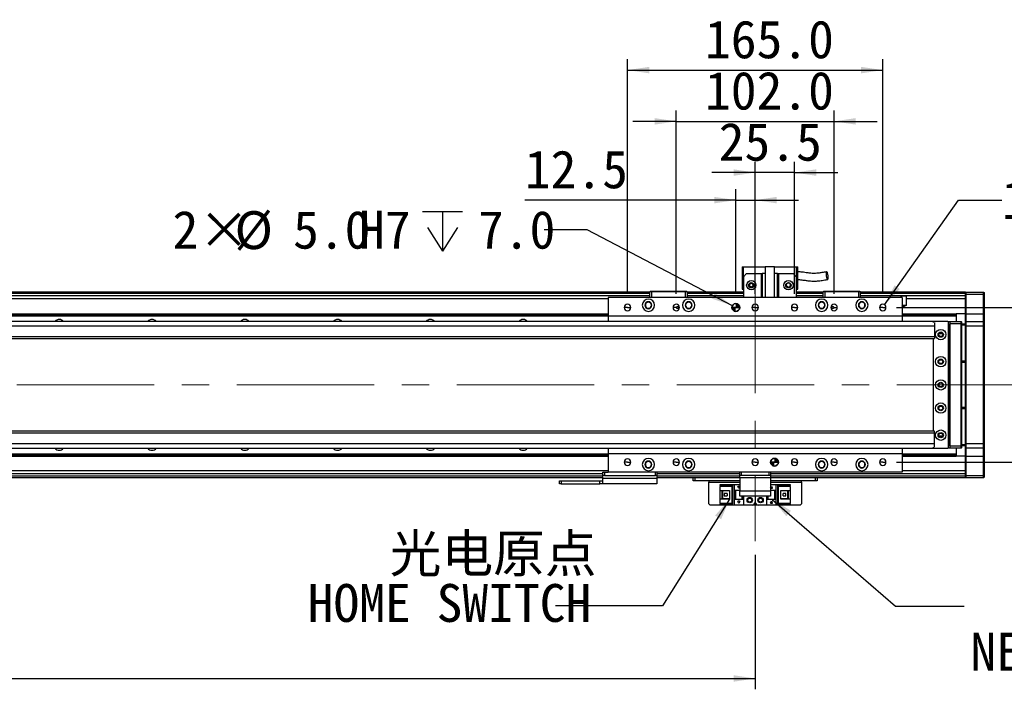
# Model space of a CAD drawing. Header units: millimetres. Extents: x 35 to 2924, y 35 to 2044.
# Tile 7 of 9: x 1624 to 2261, y 1380 to 1813. Entities that reach past the tile are written whole.
import ezdxf

# ---------------------------------------------------------------- set-up
doc = ezdxf.new("R2010")
doc.units = ezdxf.units.MM
doc.header["$LTSCALE"] = 7
doc.linetypes.add('CENTERX2', pattern=[20.32, 12.7, -2.54, 2.54, -2.54])
doc.layers.add('DIMNS', color=7, linetype='Continuous')
doc.styles.add('SLDTEXTSTYLE11', font='txt', dxfattribs={"bigfont": 'bigfont'})
doc.styles.add('SLDTEXTSTYLE8', font='txt')
doc.styles.add('SLDTEXTSTYLE9', font='txt')
doc.dimstyles.new('SLDDIMSTYLE0', dxfattribs={"dimtxt": 24.5, "dimasz": 14, "dimexe": 0, "dimexo": 0.0625, "dimgap": 6.125, "dimtad": 2, "dimdec": 1, "dimrnd": 1e-09, "dimzin": 4, "dimdsep": 46, "dimtxsty": 'SLDTEXTSTYLE9', "dimsah": 1, "dimcen": 0.09, "dimadec": 0, "dimazin": 1, "dimtfac": 1, "dimtdec": 1, "dimtofl": 0, "dimtmove": 0, "dimatfit": 3, "dimfxl": 0, "dimfrac": 2, "dimtolj": 1, "dimtzin": 12, "dimarcsym": 0})
doc.dimstyles.new('SLDDIMSTYLE1', dxfattribs={"dimtxt": 24.5, "dimasz": 14, "dimexe": 0, "dimexo": 0.0625, "dimgap": 6.125, "dimtad": 2, "dimdec": 1, "dimrnd": 1e-09, "dimzin": 4, "dimdsep": 46, "dimtxsty": 'SLDTEXTSTYLE9', "dimsah": 1, "dimcen": 0.09, "dimadec": 0, "dimazin": 1, "dimtfac": 1, "dimtdec": 1, "dimtmove": 0, "dimatfit": 0, "dimfxl": 0, "dimfrac": 2, "dimtolj": 1, "dimtzin": 12, "dimarcsym": 0})
doc.dimstyles.new('SLDDIMSTYLE2', dxfattribs={"dimtxt": 0.18, "dimasz": 14, "dimexe": 0, "dimexo": 0.0625, "dimgap": 0, "dimtad": 0, "dimtih": 1, "dimtoh": 1, "dimdec": 0, "dimrnd": 1e-09, "dimzin": 0, "dimdsep": 46, "dimtxsty": 'Standard', "dimsah": 1, "dimcen": 0.09, "dimadec": 0, "dimazin": 0, "dimtfac": 14, "dimtdec": 0, "dimtofl": 0, "dimtmove": 0, "dimatfit": 3, "dimfxl": 0, "dimfrac": 2, "dimtolj": 1, "dimtzin": 0, "dimarcsym": 0})
doc.dimstyles.new('SLDDIMSTYLE3', dxfattribs={"dimtxt": 24.5, "dimasz": 14, "dimexe": 0, "dimexo": 0.0625, "dimgap": 6.125, "dimtad": 2, "dimdec": 1, "dimrnd": 1e-09, "dimzin": 12, "dimdsep": 46, "dimtxsty": 'SLDTEXTSTYLE9', "dimsah": 1, "dimcen": 0.09, "dimadec": 0, "dimazin": 3, "dimtfac": 1, "dimtdec": 1, "dimtmove": 0, "dimatfit": 0, "dimfxl": 0, "dimfrac": 2, "dimtolj": 1, "dimtzin": 12, "dimarcsym": 0})
doc.dimstyles.new('SLDDIMSTYLE7', dxfattribs={"dimtxt": 24.5, "dimasz": 14, "dimexe": 0, "dimexo": 0.0625, "dimgap": 6.125, "dimtad": 0, "dimtih": 1, "dimtoh": 1, "dimdec": 1, "dimrnd": 1e-09, "dimzin": 4, "dimdsep": 46, "dimtxsty": 'SLDTEXTSTYLE9', "dimsah": 1, "dimcen": 0, "dimadec": 0, "dimazin": 1, "dimtfac": 1, "dimtdec": 1, "dimtofl": 0, "dimtmove": 0, "dimatfit": 3, "dimfxl": 0, "dimfrac": 2, "dimtolj": 1, "dimtzin": 12, "dimarcsym": 0})
doc.dimstyles.new('SLDDIMSTYLE8', dxfattribs={"dimtxt": 24.5, "dimasz": 14, "dimexe": 0, "dimexo": 0.0625, "dimgap": 6.125, "dimtad": 0, "dimtih": 1, "dimtoh": 1, "dimdec": 1, "dimrnd": 1e-09, "dimzin": 12, "dimdsep": 46, "dimtxsty": 'SLDTEXTSTYLE9', "dimsah": 1, "dimcen": 0, "dimadec": 0, "dimazin": 3, "dimtfac": 1, "dimtdec": 1, "dimtofl": 0, "dimtmove": 0, "dimatfit": 3, "dimfxl": 0, "dimfrac": 2, "dimtolj": 1, "dimtzin": 12, "dimarcsym": 0})

# ---------------------------------------------------------------- blocks, each defined once
blk = doc.blocks.new('_D_22')
at = {"layer": 'DIMNS'}
for p, q in [((2048.69, 1635.87), (2048.69, 1754.32)), ((2150.69, 1635.87), (2150.69, 1754.32)), ((2048.69, 1747.32), (2020.69, 1747.32)), ((2048.69, 1747.32), (2150.69, 1747.32)), ((2150.69, 1747.32), (2178.69, 1747.32))]:
    blk.add_line(p, q, dxfattribs=at)
for points in [[(2048.69, 1747.32), (2034.69, 1749.42), (2034.69, 1745.22)], [(2150.69, 1747.32), (2164.69, 1745.22), (2164.69, 1749.42)]]:
    blk.add_solid(points, dxfattribs=at)
at = {"layer": 'DIMNS', "insert": (2067.27, 1779.47), "char_height": 24.5, "attachment_point": 1, "style": 'SLDTEXTSTYLE9'}
blk.add_mtext('102.0', dxfattribs=at)
blk = doc.blocks.new('_D_23')
at = {"layer": 'DIMNS'}
for p, q in [((2017.19, 1635.87), (2017.19, 1787.46)), ((2182.19, 1635.87), (2182.19, 1787.46)), ((2017.19, 1780.46), (2182.19, 1780.46))]:
    blk.add_line(p, q, dxfattribs=at)
for points in [[(2017.19, 1780.46), (2031.19, 1778.36), (2031.19, 1782.56)], [(2182.19, 1780.46), (2168.19, 1782.56), (2168.19, 1778.36)]]:
    blk.add_solid(points, dxfattribs=at)
at = {"layer": 'DIMNS', "insert": (2067.27, 1812.6), "char_height": 24.5, "attachment_point": 1, "style": 'SLDTEXTSTYLE9'}
blk.add_mtext('165.0', dxfattribs=at)
blk = doc.blocks.new('_D_24')
at = {"layer": 'DIMNS'}
for p, q in [((2099.69, 1635.87), (2099.69, 1721.22)), ((2125.19, 1635.87), (2125.19, 1721.22)), ((2099.69, 1714.22), (2071.69, 1714.22)), ((2125.19, 1714.22), (2099.69, 1714.22)), ((2125.19, 1714.22), (2153.19, 1714.22))]:
    blk.add_line(p, q, dxfattribs=at)
for points in [[(2099.69, 1714.22), (2085.69, 1716.32), (2085.69, 1712.12)], [(2125.19, 1714.22), (2139.19, 1712.12), (2139.19, 1716.32)]]:
    blk.add_solid(points, dxfattribs=at)
at = {"layer": 'DIMNS', "insert": (2076.12, 1746.37), "char_height": 24.5, "attachment_point": 1, "style": 'SLDTEXTSTYLE9'}
blk.add_mtext('25.5', dxfattribs=at)
blk = doc.blocks.new('_D_25')
at = {"layer": 'DIMNS'}
for p, q in [((2317.69, 1626.98), (2317.69, 1654.98)), ((2191.08, 1626.98), (2324.69, 1626.98)), ((2317.69, 1526.98), (2317.69, 1626.98)), ((2191.08, 1526.98), (2324.69, 1526.98)), ((2317.69, 1526.98), (2317.69, 1498.98))]:
    blk.add_line(p, q, dxfattribs=at)
for points in [[(2317.69, 1626.98), (2319.79, 1640.98), (2315.59, 1640.98)], [(2317.69, 1526.98), (2315.59, 1512.98), (2319.79, 1512.98)]]:
    blk.add_solid(points, dxfattribs=at)
at = {"layer": 'DIMNS', "insert": (2285.54, 1538.47), "char_height": 24.5, "attachment_point": 1, "rotation": 90, "style": 'SLDTEXTSTYLE9'}
blk.add_mtext('100.0', dxfattribs=at)
blk = doc.blocks.new('SW_SYMBOL_HOLE_DEPTH')
at = {"layer": 'DIMNS', "color": 0}
for p, q in [((0, 6125), (5600, 6125)), ((2800, 6125), (2800, 525)), ((700, 3885), (2800, 525)), ((4900, 3885), (2800, 525))]:
    blk.add_line(p, q, dxfattribs=at)
blk = doc.blocks.new('_D_26')
at = {"layer": 'DIMNS'}
for p, q in [((1991.16, 1677.28), (1963.16, 1677.28)), ((2084.98, 1628.14), (1991.16, 1677.28))]:
    blk.add_line(p, q, dxfattribs=at)
blk.add_solid([(2084.98, 1628.14), (2073.55, 1636.5), (2071.6, 1632.78)], dxfattribs=at)
at = {"layer": 'DIMNS', "xscale": 0.004592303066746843, "yscale": 0.004592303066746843, "zscale": 0.004592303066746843}
blk.add_blockref('SW_SYMBOL_HOLE_DEPTH', (1884.63, 1660.96), dxfattribs=at)
at = {"layer": 'DIMNS', "char_height": 24.5, "attachment_point": 1, "style": 'SLDTEXTSTYLE9'}
for s, insert in [('2×', (1722.98, 1689.52)), ('%%c', (1763.07, 1689.28)), ('5.0', (1800.92, 1689.52)), ('H7', (1843.59, 1689.52)), ('7.0', (1920.49, 1689.52))]:
    blk.add_mtext(s, dxfattribs=dict(at, insert=insert))
blk = doc.blocks.new('_D_27')
at = {"layer": 'DIMNS'}
for p, q in [((2183.4, 1628.7), (2231.19, 1696.41)), ((2231.19, 1696.41), (2259.19, 1696.41))]:
    blk.add_line(p, q, dxfattribs=at)
blk.add_solid([(2183.4, 1628.7), (2193.19, 1638.93), (2189.76, 1641.35)], dxfattribs=at)
at = {"layer": 'DIMNS', "xscale": 0.004592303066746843, "yscale": 0.004592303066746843, "zscale": 0.004592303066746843}
blk.add_blockref('SW_SYMBOL_HOLE_DEPTH', (2364.16, 1680.19), dxfattribs=at)
at = {"layer": 'DIMNS', "char_height": 24.5, "attachment_point": 1, "style": 'SLDTEXTSTYLE9'}
for s, insert in [('12×M5', (2259.19, 1708.75)), ('10.0', (2400.03, 1708.75))]:
    blk.add_mtext(s, dxfattribs=dict(at, insert=insert))
blk = doc.blocks.new('_D_32')
at = {"layer": 'DIMNS'}
for p, q in [((2087.19, 1635.87), (2087.19, 1703.41)), ((2099.69, 1635.87), (2099.69, 1703.41)), ((2087.19, 1696.41), (1950.76, 1696.41)), ((2087.19, 1696.41), (2099.69, 1696.41)), ((2099.69, 1696.41), (2127.69, 1696.41))]:
    blk.add_line(p, q, dxfattribs=at)
for points in [[(2087.19, 1696.41), (2073.19, 1698.51), (2073.19, 1694.31)], [(2099.69, 1696.41), (2113.69, 1694.31), (2113.69, 1698.51)]]:
    blk.add_solid(points, dxfattribs=at)
at = {"layer": 'DIMNS', "insert": (1950.76, 1728.56), "char_height": 24.5, "attachment_point": 1, "style": 'SLDTEXTSTYLE9'}
blk.add_mtext('12.5', dxfattribs=at)
blk = doc.blocks.new('_D_35')
at = {"layer": 'DIMNS'}
for p, q in [((479.69, 1467.14), (479.69, 1380.18)), ((2099.69, 1467.14), (2099.69, 1380.18)), ((479.69, 1387.18), (2099.69, 1387.18))]:
    blk.add_line(p, q, dxfattribs=at)
for points in [[(479.69, 1387.18), (493.69, 1385.08), (493.69, 1389.28)], [(2099.69, 1387.18), (2085.69, 1389.28), (2085.69, 1385.08)]]:
    blk.add_solid(points, dxfattribs=at)
at = {"layer": 'DIMNS', "insert": (1241.23, 1419.33), "char_height": 24.5, "attachment_point": 1, "style": 'SLDTEXTSTYLE9'}
blk.add_mtext('1620.0', dxfattribs=at)
blk = doc.blocks.new('SW_NOTE_6')
at = {"layer": 'DIMNS', "color": 0, "char_height": 24.5, "attachment_point": 1}
for s, insert, style in [('{\\fMicrosoft YaHei|b0|i0|c134|p34; 光电原点}', (-115.48, 46.2), 'SLDTEXTSTYLE11'), ('HOME SWITCH', (-160.24, 14.19), 'SLDTEXTSTYLE8')]:
    blk.add_mtext(s, dxfattribs=dict(at, insert=insert, style=style))
blk = doc.blocks.new('SW_NOTE_7')
at = {"layer": 'DIMNS', "color": 0, "char_height": 24.5, "attachment_point": 1}
for s, insert, style in [('{\\fMicrosoft YaHei|b0|i0|c134|p34;    光电负限位}', (99.6, 14.18), 'SLDTEXTSTYLE11'), ('NEGATIVE LIMIT SWITCH', (3.98, -17.25), 'SLDTEXTSTYLE8')]:
    blk.add_mtext(s, dxfattribs=dict(at, insert=insert, style=style))
blk = doc.blocks.new('SW_DOWELSYMBOL_3')
at = {"linetype": 'Continuous', "lineweight": 18}
h = blk.add_hatch(color=0, dxfattribs=at)
edge = h.paths.add_edge_path(flags=0)
edge.add_arc((0, 0), 2.5, 180, 270)
edge.add_line((0, -2.5), (0, 0))
edge.add_line((0, 0), (-2.5, 0))
h = blk.add_hatch(color=0, dxfattribs=at)
edge = h.paths.add_edge_path(flags=0)
edge.add_arc((0, 0), 2.5, 0, 90)
edge.add_line((0, 2.5), (0, 0))
edge.add_line((0, 0), (2.5, 0))
at = {"layer": 'DIMNS', "color": 0}
blk.add_circle((0, 0), 2.5, dxfattribs=at)
blk = doc.blocks.new('SW_DOWELSYMBOL_4')
at = {"linetype": 'Continuous', "lineweight": 18}
h = blk.add_hatch(color=0, dxfattribs=at)
edge = h.paths.add_edge_path(flags=0)
edge.add_arc((0, 0), 2.5, 180, 270)
edge.add_line((0, -2.5), (0, 0))
edge.add_line((0, 0), (-2.5, 0))
h = blk.add_hatch(color=0, dxfattribs=at)
edge = h.paths.add_edge_path(flags=0)
edge.add_arc((0, 0), 2.5, 0, 90)
edge.add_line((0, 2.5), (0, 0))
edge.add_line((0, 0), (2.5, 0))
at = {"layer": 'DIMNS', "color": 0}
blk.add_circle((0, 0), 2.5, dxfattribs=at)

msp = doc.modelspace()

# ---------------------------------------------------------------- linework, layer by layer
at = {"color": 7, "linetype": 'Continuous', "lineweight": 25}
for p, q in [((2091.19, 1653.28), (2092.19, 1653.28)), ((2091.19, 1653.28), (2091.19, 1638.88)), ((2092.19, 1646.88), (2092.19, 1653.28)), ((2092.19, 1653.28), (2106.19, 1653.28)), ((2106.19, 1653.48), (2106.19, 1633.48)), ((2106.19, 1653.48), (2112.19, 1653.48)), ((2112.19, 1633.48), (2112.19, 1653.48)), ((2112.19, 1653.28), (2126.19, 1653.28)), ((2126.19, 1653.28), (2127.19, 1653.28)), ((2126.19, 1653.28), (2126.19, 1646.88)), ((2127.19, 1638.88), (2127.19, 1653.28)), ((2094.19, 1648.88), (2092.19, 1646.88)), ((2092.19, 1646.88), (2092.19, 1633.48)), ((2094.19, 1648.88), (2103.69, 1648.88)), ((2103.69, 1633.48), (2103.69, 1648.88)), ((2103.69, 1648.88), (2104.19, 1648.88)), ((2104.19, 1648.88), (2104.19, 1633.48)), ((2106.19, 1648.88), (2104.19, 1648.88)), ((2114.19, 1648.88), (2112.19, 1648.88)), ((2114.19, 1633.48), (2114.19, 1648.88)), ((2114.19, 1648.88), (2114.69, 1648.88)), ((2114.69, 1648.88), (2124.19, 1648.88)), ((2114.69, 1648.88), (2114.69, 1633.48)), ((2126.19, 1646.88), (2124.19, 1648.88)), ((2126.19, 1646.88), (2126.19, 1633.48)), ((2031.69, 1636.98), (547.69, 1636.98)), ((547.69, 1636.78), (2031.69, 1636.78)), ((547.69, 1636.58), (2031.69, 1636.58)), ((547.69, 1636.48), (2031.69, 1636.48)), ((2031.69, 1637.18), (2031.99, 1637.48)), ((2031.69, 1633.48), (2031.69, 1637.18)), ((2032.69, 1637.18), (2031.69, 1637.18)), ((2031.99, 1637.48), (2032.81, 1637.48)), ((2032.69, 1637.18), (2032.81, 1637.48)), ((2032.69, 1637.18), (2032.69, 1633.48)), ((2054.69, 1637.18), (2032.69, 1637.18)), ((2032.81, 1637.48), (2054.57, 1637.48)), ((2054.69, 1637.18), (2054.57, 1637.48)), ((2054.57, 1637.48), (2055.39, 1637.48)), ((2054.69, 1633.48), (2054.69, 1637.18)), ((2055.69, 1637.18), (2054.69, 1637.18)), ((2055.39, 1637.48), (2055.69, 1637.18)), ((2055.69, 1637.18), (2055.69, 1633.48)), ((2092.19, 1636.98), (2055.69, 1636.98)), ((2055.69, 1636.78), (2092.19, 1636.78)), ((2055.69, 1636.58), (2092.19, 1636.58)), ((2055.69, 1636.48), (2092.19, 1636.48)), ((2091.19, 1638.88), (2092.19, 1638.88)), ((2126.19, 1638.88), (2127.19, 1638.88)), ((2143.69, 1636.98), (2126.19, 1636.98)), ((2126.19, 1636.78), (2143.69, 1636.78)), ((2126.19, 1636.58), (2143.69, 1636.58)), ((2126.19, 1636.48), (2143.69, 1636.48)), ((2143.69, 1637.18), (2143.99, 1637.48)), ((2143.69, 1633.48), (2143.69, 1637.18)), ((2144.69, 1637.18), (2143.69, 1637.18)), ((2143.99, 1637.48), (2144.81, 1637.48)), ((2144.69, 1637.18), (2144.81, 1637.48)), ((2144.69, 1637.18), (2144.69, 1633.48)), ((2166.69, 1637.18), (2144.69, 1637.18)), ((2144.81, 1637.48), (2166.57, 1637.48)), ((2166.69, 1637.18), (2166.57, 1637.48)), ((2166.57, 1637.48), (2167.39, 1637.48)), ((2166.69, 1633.48), (2166.69, 1637.18)), ((2167.69, 1637.18), (2166.69, 1637.18)), ((2167.39, 1637.48), (2167.69, 1637.18)), ((2167.69, 1637.18), (2167.69, 1633.48)), ((2235.69, 1636.98), (2167.69, 1636.98)), ((2167.69, 1636.48), (2235.69, 1636.48)), ((2235.69, 1636.68), (2235.99, 1636.98)), ((2235.69, 1636.98), (2235.69, 1636.68)), ((2235.69, 1635.48), (2235.69, 1636.68)), ((2235.99, 1636.98), (2235.99, 1635.48)), ((2235.99, 1636.98), (2247.39, 1636.98)), ((2247.39, 1635.48), (2247.39, 1636.98)), ((2247.39, 1636.98), (2247.69, 1636.68)), ((2247.69, 1636.68), (2247.69, 1635.48)), ((2031.69, 1634.49), (547.69, 1634.49)), ((2194.69, 1633.48), (2004.69, 1633.48)), ((2004.69, 1633.48), (2004.69, 1621.48)), ((2092.19, 1634.49), (2055.69, 1634.49)), ((2143.69, 1634.49), (2126.19, 1634.49)), ((2235.69, 1634.49), (2167.69, 1634.49)), ((2194.69, 1633.48), (2194.69, 1621.48)), ((2235.69, 1632.49), (2197.33, 1632.49)), ((2197.33, 1632.49), (2197.33, 1628.38)), ((2235.69, 1635.48), (2235.99, 1635.48)), ((2235.69, 1622.98), (2235.69, 1635.48)), ((2235.99, 1635.48), (2235.99, 1622.98)), ((2247.39, 1635.48), (2235.99, 1635.48)), ((2247.39, 1622.98), (2247.39, 1635.48)), ((2247.39, 1635.48), (2247.69, 1635.48)), ((2247.69, 1635.48), (2247.69, 1622.98)), ((2017.19, 1626.98), (2015.09, 1626.98)), ((2017.19, 1626.98), (2019.29, 1626.98)), ((2048.69, 1626.98), (2046.59, 1626.98)), ((2048.69, 1626.98), (2048.82, 1626.98)), ((2050.03, 1626.98), (2050.79, 1626.98)), ((2087.19, 1626.98), (2084.69, 1626.98)), ((2087.19, 1626.98), (2089.69, 1626.98)), ((2099.69, 1626.98), (2097.59, 1626.98)), ((2099.69, 1626.98), (2101.79, 1626.98)), ((2125.19, 1626.98), (2123.09, 1626.98)), ((2125.19, 1626.98), (2127.29, 1626.98)), ((2149.35, 1626.98), (2148.59, 1626.98)), ((2150.69, 1626.98), (2150.56, 1626.98)), ((2150.69, 1626.98), (2152.79, 1626.98)), ((2182.19, 1626.98), (2180.09, 1626.98)), ((2182.19, 1626.98), (2184.29, 1626.98)), ((2197.33, 1628.38), (2194.69, 1628.38)), ((2215.19, 1617.98), (364.69, 1617.98)), ((574.69, 1622.99), (2004.69, 1622.99)), ((574.69, 1622.7), (2004.69, 1622.7)), ((574.69, 1621.8), (2004.69, 1621.8)), ((574.69, 1621.5), (2004.69, 1621.5)), ((2194.69, 1621.48), (2004.69, 1621.48)), ((2004.69, 1621.48), (2004.69, 1617.98)), ((2194.69, 1622.99), (2229.69, 1622.99)), ((2194.69, 1622.7), (2229.69, 1622.7)), ((2194.69, 1621.8), (2229.69, 1621.8)), ((2194.69, 1621.5), (2229.69, 1621.5)), ((2194.69, 1621.48), (2194.69, 1617.98)), ((2215.19, 1617.98), (2214.69, 1617.48)), ((2214.69, 1617.48), (2214.69, 1617.35)), ((2224.19, 1617.98), (2215.19, 1617.98)), ((2215.69, 1617.35), (2215.69, 1614.98)), ((2224.69, 1617.48), (2224.19, 1617.98)), ((2224.19, 1617.98), (2225.69, 1617.98)), ((2225.69, 1617.68), (2224.49, 1617.68)), ((2224.69, 1536.48), (2224.69, 1617.48)), ((2225.69, 1617.98), (2232.89, 1617.98)), ((2225.69, 1616.48), (2225.69, 1617.98)), ((2229.69, 1622.99), (2229.69, 1622.7)), ((2235.69, 1622.99), (2229.69, 1622.99)), ((2229.69, 1622.7), (2229.69, 1621.8)), ((2229.69, 1621.8), (2229.69, 1621.5)), ((2229.69, 1621.5), (2229.69, 1617.98)), ((2232.89, 1616.48), (2232.89, 1617.98)), ((2233.19, 1617.68), (2232.89, 1617.98)), ((2233.19, 1617.68), (2233.19, 1616.48)), ((2235.69, 1622.98), (2235.99, 1622.98)), ((2235.69, 1617.68), (2235.69, 1622.98)), ((2235.99, 1617.98), (2235.69, 1617.68)), ((2235.69, 1614.98), (2235.69, 1617.68)), ((2235.99, 1622.98), (2235.99, 1617.98)), ((2235.99, 1622.98), (2247.39, 1622.98)), ((2235.99, 1617.98), (2235.99, 1614.98)), ((2235.99, 1617.98), (2247.39, 1617.98)), ((2247.39, 1617.98), (2247.39, 1622.98)), ((2247.39, 1622.98), (2247.69, 1622.98)), ((2247.39, 1614.98), (2247.39, 1617.98)), ((2247.39, 1617.98), (2247.69, 1617.68)), ((2247.69, 1622.98), (2247.69, 1617.68)), ((2247.69, 1617.68), (2247.69, 1614.98)), ((2215.69, 1614.98), (364.69, 1614.98)), ((2215.69, 1614.98), (2215.69, 1607.98)), ((2225.19, 1615.98), (2224.69, 1615.98)), ((2225.19, 1537.98), (2225.19, 1615.98)), ((2232.89, 1616.48), (2225.69, 1616.48)), ((2225.69, 1537.48), (2225.69, 1616.48)), ((2232.89, 1537.48), (2232.89, 1616.48)), ((2233.19, 1616.48), (2232.89, 1616.48)), ((2233.19, 1616.48), (2233.19, 1537.48)), ((2233.19, 1616.48), (2235.69, 1616.48)), ((2235.69, 1615.48), (2233.19, 1615.48)), ((2235.69, 1538.98), (2235.69, 1614.98)), ((2235.99, 1614.98), (2235.69, 1614.98)), ((2235.99, 1614.98), (2235.99, 1538.98)), ((2247.39, 1614.98), (2235.99, 1614.98)), ((2247.39, 1538.98), (2247.39, 1614.98)), ((2247.39, 1614.98), (2247.69, 1614.98)), ((2247.69, 1614.98), (2247.69, 1538.98)), ((2215.69, 1607.98), (364.69, 1607.98)), ((364.69, 1606.98), (2215.69, 1606.98)), ((2214.69, 1606.98), (2214.69, 1546.98)), ((2215.69, 1607.98), (2215.69, 1606.98)), ((2220.84, 1609.98), (2218.54, 1609.98)), ((2233.19, 1592.48), (2235.69, 1592.48)), ((2235.69, 1591.48), (2233.19, 1591.48)), ((2233.19, 1562.48), (2235.69, 1562.48)), ((2235.69, 1561.48), (2233.19, 1561.48)), ((2215.69, 1546.98), (364.69, 1546.98)), ((364.69, 1545.98), (2215.69, 1545.98)), ((2215.69, 1545.98), (2215.69, 1546.98)), ((2215.69, 1538.98), (2215.69, 1545.98)), ((2218.54, 1543.98), (2220.84, 1543.98)), ((364.69, 1538.98), (2215.69, 1538.98)), ((364.69, 1535.98), (2215.19, 1535.98)), ((2004.69, 1535.98), (2004.69, 1532.48)), ((2194.69, 1535.98), (2194.69, 1532.48)), ((2214.69, 1536.62), (2214.69, 1536.48)), ((2214.69, 1536.48), (2215.19, 1535.98)), ((2215.19, 1535.98), (2224.19, 1535.98)), ((2215.69, 1536.62), (2215.69, 1538.98)), ((2224.19, 1535.98), (2224.69, 1536.48)), ((2225.69, 1535.98), (2224.19, 1535.98)), ((2224.49, 1536.28), (2225.69, 1536.28)), ((2224.69, 1537.98), (2225.19, 1537.98)), ((2225.69, 1535.98), (2225.69, 1537.48)), ((2225.69, 1537.48), (2232.89, 1537.48)), ((2232.89, 1535.98), (2225.69, 1535.98)), ((2229.69, 1535.98), (2229.69, 1532.46)), ((2232.89, 1535.98), (2232.89, 1537.48)), ((2233.19, 1537.48), (2232.89, 1537.48)), ((2233.19, 1536.28), (2232.89, 1535.98)), ((2233.19, 1538.48), (2235.69, 1538.48)), ((2233.19, 1537.48), (2233.19, 1536.28)), ((2235.69, 1537.48), (2233.19, 1537.48)), ((2235.69, 1536.28), (2235.69, 1538.98)), ((2235.99, 1538.98), (2235.69, 1538.98)), ((2235.99, 1535.98), (2235.69, 1536.28)), ((2235.69, 1530.98), (2235.69, 1536.28)), ((2235.99, 1538.98), (2235.99, 1535.98)), ((2235.99, 1538.98), (2247.39, 1538.98)), ((2247.39, 1535.98), (2235.99, 1535.98)), ((2235.99, 1535.98), (2235.99, 1530.98)), ((2247.39, 1535.98), (2247.39, 1538.98)), ((2247.39, 1538.98), (2247.69, 1538.98)), ((2247.39, 1535.98), (2247.69, 1536.28)), ((2247.39, 1530.98), (2247.39, 1535.98)), ((2247.69, 1538.98), (2247.69, 1536.28)), ((2247.69, 1536.28), (2247.69, 1530.98)), ((574.69, 1532.46), (2004.69, 1532.46)), ((574.69, 1532.17), (2004.69, 1532.17)), ((574.69, 1531.27), (2004.69, 1531.27)), ((574.69, 1530.98), (2004.69, 1530.98)), ((2194.69, 1532.48), (2004.69, 1532.48)), ((2004.69, 1532.48), (2004.69, 1520.48)), ((2194.69, 1532.48), (2194.69, 1520.48)), ((2194.69, 1532.46), (2229.69, 1532.46)), ((2194.69, 1532.17), (2229.69, 1532.17)), ((2194.69, 1531.27), (2229.69, 1531.27)), ((2194.69, 1530.98), (2229.69, 1530.98)), ((2229.69, 1532.46), (2229.69, 1532.17)), ((2229.69, 1532.17), (2229.69, 1531.27)), ((2229.69, 1531.27), (2229.69, 1530.98)), ((2235.69, 1530.98), (2229.69, 1530.98)), ((2235.99, 1530.98), (2235.69, 1530.98)), ((2235.69, 1518.48), (2235.69, 1530.98)), ((2235.99, 1530.98), (2247.39, 1530.98)), ((2235.99, 1530.98), (2235.99, 1518.48)), ((2247.69, 1530.98), (2247.39, 1530.98)), ((2247.39, 1518.48), (2247.39, 1530.98)), ((2247.69, 1530.98), (2247.69, 1518.48)), ((2017.19, 1526.98), (2015.09, 1526.98)), ((2017.19, 1526.98), (2019.29, 1526.98)), ((2048.69, 1526.98), (2046.59, 1526.98)), ((2048.69, 1526.98), (2050.79, 1526.98)), ((2099.69, 1526.98), (2097.59, 1526.98)), ((2099.69, 1526.98), (2101.79, 1526.98)), ((2112.19, 1526.98), (2109.69, 1526.98)), ((2112.19, 1526.98), (2114.69, 1526.98)), ((2125.19, 1526.98), (2123.09, 1526.98)), ((2125.19, 1526.98), (2127.29, 1526.98)), ((2150.69, 1526.98), (2148.59, 1526.98)), ((2150.69, 1526.98), (2152.79, 1526.98)), ((2182.19, 1526.98), (2180.09, 1526.98)), ((2182.19, 1526.98), (2184.29, 1526.98)), ((2001.19, 1519.48), (580.19, 1519.48)), ((2001.19, 1516.98), (580.19, 1516.98)), ((2001.19, 1518.48), (2001.19, 1520.48)), ((2001.19, 1520.48), (2002.19, 1520.48)), ((2002.19, 1518.48), (2001.19, 1518.48)), ((2001.19, 1516.65), (2001.19, 1518.48)), ((2001.19, 1516.65), (2036.19, 1516.65)), ((2001.19, 1512.98), (2001.19, 1516.65)), ((2002.19, 1520.48), (2002.19, 1518.48)), ((2002.19, 1520.48), (2004.69, 1520.48)), ((2002.19, 1518.48), (2035.19, 1518.48)), ((2194.69, 1520.48), (2004.69, 1520.48)), ((2035.19, 1518.48), (2035.19, 1520.48)), ((2036.19, 1518.48), (2035.19, 1518.48)), ((2036.19, 1520.48), (2036.19, 1518.48)), ((2089.69, 1519.48), (2036.19, 1519.48)), ((2036.19, 1518.48), (2036.19, 1516.65)), ((2089.69, 1516.98), (2036.19, 1516.98)), ((2036.19, 1516.65), (2036.19, 1512.98)), ((2059.69, 1514.98), (2059.69, 1516.98)), ((2060.69, 1516.98), (2060.69, 1514.98)), ((2089.69, 1518.48), (2089.69, 1520.48)), ((2090.69, 1518.48), (2089.69, 1518.48)), ((2089.69, 1516.98), (2089.69, 1518.48)), ((2109.69, 1516.98), (2089.69, 1516.98)), ((2089.69, 1516.98), (2089.69, 1508.48)), ((2090.69, 1520.48), (2090.69, 1518.48)), ((2108.69, 1518.48), (2090.69, 1518.48)), ((2108.69, 1518.48), (2108.69, 1520.48)), ((2109.69, 1518.48), (2108.69, 1518.48)), ((2109.69, 1520.48), (2109.69, 1518.48)), ((2235.69, 1519.48), (2109.69, 1519.48)), ((2109.69, 1518.48), (2109.69, 1516.98)), ((2109.69, 1516.98), (2109.69, 1508.48)), ((2235.69, 1516.98), (2109.69, 1516.98)), ((2138.69, 1514.98), (2138.69, 1516.98)), ((2139.69, 1516.98), (2139.69, 1514.98)), ((2235.99, 1518.48), (2235.69, 1518.48)), ((2235.69, 1517.28), (2235.69, 1518.48)), ((2235.99, 1516.98), (2235.69, 1517.28)), ((2235.69, 1517.28), (2235.69, 1516.98)), ((2235.99, 1518.48), (2235.99, 1516.98)), ((2235.99, 1518.48), (2247.39, 1518.48)), ((2247.39, 1516.98), (2235.99, 1516.98)), ((2247.39, 1516.98), (2247.39, 1518.48)), ((2247.69, 1518.48), (2247.39, 1518.48)), ((2247.69, 1517.28), (2247.39, 1516.98)), ((2247.69, 1518.48), (2247.69, 1517.28)), ((1973.19, 1512.98), (1973.19, 1514.98)), ((1973.19, 1514.98), (1974.19, 1514.98)), ((1974.19, 1512.98), (1973.19, 1512.98)), ((1974.19, 1514.98), (1974.19, 1512.98)), ((1974.19, 1514.98), (1999.19, 1514.98)), ((1974.19, 1512.98), (1999.19, 1512.98)), ((1999.19, 1512.98), (1999.19, 1514.98)), ((1999.19, 1514.98), (2001.19, 1514.98)), ((2001.19, 1512.98), (1999.19, 1512.98)), ((2036.19, 1512.98), (2001.19, 1512.98)), ((2060.69, 1514.98), (2059.69, 1514.98)), ((2089.69, 1514.98), (2060.69, 1514.98)), ((2069.69, 1514.98), (2069.69, 1513.98)), ((2069.69, 1500.18), (2069.69, 1513.98)), ((2076.99, 1511.88), (2076.99, 1512.68)), ((2076.99, 1512.68), (2086.19, 1512.68)), ((2085.29, 1511.88), (2076.99, 1511.88)), ((2076.99, 1511.88), (2076.99, 1511.38)), ((2084.79, 1511.38), (2076.99, 1511.38)), ((2076.99, 1508.78), (2076.99, 1511.38)), ((2084.79, 1511.38), (2085.29, 1511.88)), ((2084.79, 1500.58), (2084.79, 1511.38)), ((2085.29, 1500.08), (2085.29, 1511.88)), ((2086.19, 1512.68), (2086.19, 1508.98)), ((2086.19, 1512.68), (2089.69, 1512.68)), ((2086.19, 1508.98), (2089.69, 1508.98)), ((2086.19, 1508.98), (2086.19, 1502.98)), ((2086.69, 1508.98), (2086.69, 1502.98)), ((2086.99, 1508.98), (2086.99, 1502.98)), ((2088.59, 1511.18), (2088.79, 1511.18)), ((2089.19, 1509.98), (2088.59, 1511.18)), ((2088.79, 1511.58), (2089.59, 1511.58)), ((2088.79, 1511.18), (2088.79, 1511.58)), ((2089.69, 1510.98), (2089.19, 1509.98)), ((2089.59, 1511.58), (2089.59, 1511.18)), ((2089.59, 1511.18), (2089.69, 1511.18)), ((2138.69, 1514.98), (2109.69, 1514.98)), ((2109.69, 1512.68), (2113.19, 1512.68)), ((2109.69, 1510.58), (2110.19, 1511.58)), ((2109.79, 1510.38), (2109.69, 1510.38)), ((2109.69, 1508.98), (2113.19, 1508.98)), ((2109.79, 1509.98), (2109.79, 1510.38)), ((2110.59, 1509.98), (2109.79, 1509.98)), ((2110.19, 1511.58), (2110.79, 1510.38)), ((2110.59, 1510.38), (2110.59, 1509.98)), ((2110.79, 1510.38), (2110.59, 1510.38)), ((2112.39, 1502.98), (2112.39, 1508.98)), ((2112.69, 1502.98), (2112.69, 1508.98)), ((2113.19, 1508.98), (2113.19, 1512.68)), ((2113.19, 1512.68), (2122.39, 1512.68)), ((2113.19, 1502.98), (2113.19, 1508.98)), ((2122.39, 1511.88), (2114.09, 1511.88)), ((2114.09, 1511.88), (2114.59, 1511.38)), ((2114.09, 1511.88), (2114.09, 1500.08)), ((2114.59, 1511.38), (2114.59, 1500.58)), ((2122.39, 1511.38), (2114.59, 1511.38)), ((2122.39, 1512.68), (2122.39, 1511.88)), ((2122.39, 1511.38), (2122.39, 1511.88)), ((2122.39, 1511.38), (2122.39, 1508.78)), ((2129.69, 1513.98), (2129.69, 1514.98)), ((2129.69, 1513.98), (2129.69, 1500.18)), ((2139.69, 1514.98), (2138.69, 1514.98)), ((2076.99, 1508.78), (2083.19, 1508.78)), ((2076.99, 1503.18), (2076.99, 1508.78)), ((2083.19, 1503.18), (2076.99, 1503.18)), ((2076.99, 1500.58), (2076.99, 1503.18)), ((2078.29, 1503.18), (2078.29, 1508.78)), ((2078.79, 1508.43), (2078.79, 1508.78)), ((2083.19, 1508.43), (2078.79, 1508.43)), ((2078.79, 1503.53), (2078.79, 1508.43)), ((2078.79, 1503.18), (2078.79, 1503.53)), ((2078.79, 1503.53), (2083.19, 1503.53)), ((2079.75, 1506.78), (2079.75, 1505.18)), ((2081.59, 1506.78), (2079.75, 1506.78)), ((2079.75, 1505.18), (2081.59, 1505.18)), ((2081.59, 1506.78), (2081.59, 1505.18)), ((2083.19, 1508.78), (2083.19, 1503.18)), ((2092.19, 1502.98), (2086.19, 1502.98)), ((2086.19, 1502.98), (2086.19, 1499.28)), ((2089.69, 1508.48), (2109.69, 1508.48)), ((2089.69, 1504.98), (2089.69, 1508.48)), ((2109.69, 1504.98), (2089.69, 1504.98)), ((2091.39, 1502.98), (2091.39, 1504.98)), ((2091.69, 1502.98), (2091.69, 1504.98)), ((2092.19, 1504.98), (2092.19, 1502.98)), ((2092.19, 1502.98), (2092.19, 1499.28)), ((2099.69, 1504.98), (2099.69, 1501.28)), ((2107.19, 1502.98), (2107.19, 1504.98)), ((2107.19, 1499.28), (2107.19, 1502.98)), ((2113.19, 1502.98), (2107.19, 1502.98)), ((2107.69, 1504.98), (2107.69, 1502.98)), ((2107.99, 1504.98), (2107.99, 1502.98)), ((2109.69, 1508.48), (2109.69, 1504.98)), ((2113.19, 1499.28), (2113.19, 1502.98)), ((2116.19, 1508.78), (2122.39, 1508.78)), ((2116.19, 1503.18), (2116.19, 1508.78)), ((2120.59, 1508.43), (2116.19, 1508.43)), ((2116.19, 1503.53), (2120.59, 1503.53)), ((2122.39, 1503.18), (2116.19, 1503.18)), ((2119.63, 1506.78), (2117.79, 1506.78)), ((2117.79, 1505.18), (2117.79, 1506.78)), ((2117.79, 1505.18), (2119.63, 1505.18)), ((2119.63, 1505.18), (2119.63, 1506.78)), ((2120.59, 1508.78), (2120.59, 1508.43)), ((2120.59, 1508.43), (2120.59, 1503.53)), ((2120.59, 1503.53), (2120.59, 1503.18)), ((2121.09, 1508.78), (2121.09, 1503.18)), ((2122.39, 1508.78), (2122.39, 1503.18)), ((2122.39, 1503.18), (2122.39, 1500.58)), ((2069.69, 1500.18), (2070.69, 1499.18)), ((2128.69, 1499.18), (2070.69, 1499.18)), ((2076.99, 1500.58), (2084.79, 1500.58)), ((2076.99, 1500.58), (2076.99, 1500.08)), ((2076.99, 1500.08), (2085.29, 1500.08)), ((2076.99, 1499.28), (2076.99, 1500.08)), ((2086.19, 1499.28), (2076.99, 1499.28)), ((2085.29, 1500.08), (2084.79, 1500.58)), ((2092.19, 1499.28), (2086.19, 1499.28)), ((2088.59, 1501.58), (2088.79, 1501.58)), ((2089.19, 1500.38), (2088.59, 1501.58)), ((2088.79, 1501.98), (2089.59, 1501.98)), ((2088.79, 1501.58), (2088.79, 1501.98)), ((2089.79, 1501.58), (2089.19, 1500.38)), ((2089.59, 1501.98), (2089.59, 1501.58)), ((2089.59, 1501.58), (2089.79, 1501.58)), ((2097.69, 1499.28), (2092.19, 1499.28)), ((2107.19, 1499.28), (2101.69, 1499.28)), ((2113.19, 1499.28), (2107.19, 1499.28)), ((2109.59, 1500.78), (2110.19, 1501.98)), ((2109.79, 1500.78), (2109.59, 1500.78)), ((2109.79, 1500.38), (2109.79, 1500.78)), ((2110.59, 1500.38), (2109.79, 1500.38)), ((2110.19, 1501.98), (2110.79, 1500.78)), ((2110.59, 1500.78), (2110.59, 1500.38)), ((2110.79, 1500.78), (2110.59, 1500.78)), ((2122.39, 1499.28), (2113.19, 1499.28)), ((2114.59, 1500.58), (2114.09, 1500.08)), ((2114.09, 1500.08), (2122.39, 1500.08)), ((2114.59, 1500.58), (2122.39, 1500.58)), ((2122.39, 1500.08), (2122.39, 1500.58)), ((2122.39, 1500.08), (2122.39, 1499.28)), ((2128.69, 1499.18), (2129.69, 1500.18))]:
    msp.add_line(p, q, dxfattribs=at)
at = {"color": 8, "linetype": 'Continuous', "lineweight": 25}
for p, q in [((2031.69, 1635.98), (547.69, 1635.98)), ((2004.69, 1632.49), (574.69, 1632.49)), ((2092.19, 1635.98), (2055.69, 1635.98)), ((2143.69, 1635.98), (2126.19, 1635.98)), ((2235.69, 1635.98), (2167.69, 1635.98)), ((2004.69, 1521.48), (574.69, 1521.48)), ((2001.19, 1517.98), (580.19, 1517.98)), ((2089.69, 1517.98), (2036.19, 1517.98)), ((2235.69, 1517.98), (2109.69, 1517.98)), ((2235.69, 1521.48), (2194.69, 1521.48)), ((2069.69, 1513.98), (2089.69, 1513.98)), ((2109.69, 1513.98), (2129.69, 1513.98))]:
    msp.add_line(p, q, dxfattribs=at)
at = {"color": 7, "linetype": 'Continuous', "lineweight": 25, "flags": 128}
msp.add_lwpolyline([(2194.05, 1633.48), (2194.06, 1633.74), (2194.16, 1634.09), (2194.39, 1634.33), (2194.71, 1634.43), (2195.14, 1634.47), (2195.66, 1634.48), (2196.2, 1634.48), (2196.69, 1634.43), (2197.04, 1634.3), (2197.24, 1634.07), (2197.32, 1633.74), (2197.34, 1633.29), (2197.33, 1632.69), (2197.33, 1632.49), (2197.33, 1632.49)], dxfattribs=at)
at = {"color": 7, "linetype": 'Continuous', "lineweight": 25}
for centre, radius in [((2097.19, 1641.38), 3), ((2097.19, 1641.38), 1.7), ((2097.19, 1641.38), 1.6), ((2121.19, 1641.38), 3), ((2121.19, 1641.38), 1.7), ((2121.19, 1641.38), 1.6), ((2219.69, 1609.48), 3.36), ((2219.69, 1609.48), 1.7), ((2219.69, 1609.48), 1.25), ((2219.69, 1591.98), 3.36), ((2219.69, 1591.98), 1.7), ((2219.69, 1591.98), 1.25), ((2219.69, 1576.98), 3.36), ((2219.69, 1576.98), 1.7), ((2219.69, 1576.98), 1.25), ((2219.69, 1561.98), 3.36), ((2219.69, 1561.98), 1.7), ((2219.69, 1561.98), 1.25), ((2219.69, 1544.48), 3.36), ((2219.69, 1544.48), 1.7), ((2219.69, 1544.48), 1.25), ((2096.19, 1502.48), 1.75), ((2096.19, 1502.48), 1.25), ((2103.19, 1502.48), 1.75), ((2103.19, 1502.48), 1.25)]:
    msp.add_circle(centre, radius, dxfattribs=at)
for centre, radius, start, end in [((2030.69, 1628.48), 4, 0, 180), ((2030.69, 1628.48), 2.25, 0, 180), ((2030.69, 1628.48), 2, 90, 270), ((2030.69, 1628.48), 2, 270, 90), ((2056.69, 1628.48), 4, 0, 180), ((2056.69, 1628.48), 2.25, 0, 180), ((2056.69, 1628.48), 2, 90, 270), ((2056.69, 1628.48), 2, 270, 90), ((2142.69, 1628.48), 4, 0, 180), ((2142.69, 1628.48), 2.25, 0, 180), ((2142.69, 1628.48), 2, 90, 270), ((2142.69, 1628.48), 2, 270, 90), ((2168.69, 1628.48), 4, 0, 180), ((2168.69, 1628.48), 2.25, 0, 180), ((2168.69, 1628.48), 2, 90, 270), ((2168.69, 1628.48), 2, 270, 90), ((2017.19, 1626.98), 2.1, 0, 180), ((2017.19, 1626.98), 2.1, 180, 0), ((2030.69, 1628.48), 4, 180, 0), ((2030.69, 1628.48), 2.25, 180, 0), ((2048.69, 1626.98), 2.1, 0, 180), ((2048.69, 1626.98), 2.1, 180, 0), ((2056.69, 1628.48), 4, 180, 0), ((2056.69, 1628.48), 2.25, 180, 0), ((2087.19, 1626.98), 2.5, 0, 180), ((2087.19, 1626.98), 2.5, 180, 0), ((2099.69, 1626.98), 2.1, 0, 180), ((2099.69, 1626.98), 2.1, 180, 0), ((2125.19, 1626.98), 2.1, 0, 180), ((2125.19, 1626.98), 2.1, 180, 0), ((2142.69, 1628.48), 4, 180, 0), ((2142.69, 1628.48), 2.25, 180, 0), ((2150.69, 1626.98), 2.1, 0, 180), ((2150.69, 1626.98), 2.1, 180, 0), ((2168.69, 1628.48), 4, 180, 0), ((2168.69, 1628.48), 2.25, 180, 0), ((2182.19, 1626.98), 2.1, 0, 180), ((2182.19, 1626.98), 2.1, 180, 0), ((1649.69, 1615.49), 3.75, 41.71072, 138.28928), ((1709.69, 1615.49), 3.75, 41.71072, 138.28928), ((1769.69, 1615.49), 3.75, 41.71072, 138.28928), ((1829.69, 1615.49), 3.75, 41.71072, 138.28928), ((1889.69, 1615.49), 3.75, 41.71072, 138.28928), ((1949.69, 1615.49), 3.75, 41.71072, 138.28928), ((1649.69, 1538.48), 3.75, 221.71072, 318.28928), ((1709.69, 1538.48), 3.75, 221.71072, 318.28928), ((1769.69, 1538.48), 3.75, 221.71072, 318.28928), ((1829.69, 1538.48), 3.75, 221.71072, 318.28928), ((1889.69, 1538.48), 3.75, 221.71072, 318.28928), ((1949.69, 1538.48), 3.75, 221.71072, 318.28928), ((2017.19, 1526.98), 2.1, 0, 180), ((2030.69, 1525.48), 4, 0, 180), ((2048.69, 1526.98), 2.1, 0, 180), ((2056.69, 1525.48), 4, 0, 180), ((2099.69, 1526.98), 2.1, 0, 180), ((2112.19, 1526.98), 2.5, 0, 180), ((2125.19, 1526.98), 2.1, 0, 180), ((2142.69, 1525.48), 4, 0, 180), ((2150.69, 1526.98), 2.1, 0, 180), ((2168.69, 1525.48), 4, 0, 180), ((2182.19, 1526.98), 2.1, 0, 180), ((2017.19, 1526.98), 2.1, 180, 0), ((2030.69, 1525.48), 4, 180, 0), ((2030.69, 1525.48), 2.25, 0, 180), ((2030.69, 1525.48), 2.25, 180, 0), ((2030.69, 1525.48), 2, 90, 270), ((2030.69, 1525.48), 2, 270, 90), ((2048.69, 1526.98), 2.1, 180, 0), ((2056.69, 1525.48), 4, 180, 0), ((2056.69, 1525.48), 2.25, 0, 180), ((2056.69, 1525.48), 2.25, 180, 0), ((2056.69, 1525.48), 2, 90, 270), ((2056.69, 1525.48), 2, 270, 90), ((2099.69, 1526.98), 2.1, 180, 0), ((2112.19, 1526.98), 2.5, 180, 0), ((2125.19, 1526.98), 2.1, 180, 0), ((2142.69, 1525.48), 4, 180, 0), ((2142.69, 1525.48), 2.25, 0, 180), ((2142.69, 1525.48), 2.25, 180, 0), ((2142.69, 1525.48), 2, 90, 270), ((2142.69, 1525.48), 2, 270, 90), ((2150.69, 1526.98), 2.1, 180, 0), ((2168.69, 1525.48), 4, 180, 0), ((2168.69, 1525.48), 2.25, 0, 180), ((2168.69, 1525.48), 2.25, 180, 0), ((2168.69, 1525.48), 2, 90, 270), ((2168.69, 1525.48), 2, 270, 90), ((2182.19, 1526.98), 2.1, 180, 0), ((2097.69, 1501.28), 2, 270, 0), ((2101.69, 1501.28), 2, 180, 270)]:
    msp.add_arc(centre, radius, start, end, dxfattribs=at)
for points, knots in [([(2145.93, 1650.04), (2144.89, 1649.87), (2143.07, 1649.58), (2140.69, 1649.21), (2138.88, 1649.07), (2137.29, 1649.04), (2135.52, 1649.12), (2133.67, 1649.34), (2131.77, 1649.63), (2130.25, 1649.85), (2128.83, 1649.98), (2127.89, 1650.04), (2127.33, 1650.01), (2127.19, 1650.01)], [0, 0, 0, 0, 0.172824, 0.301212, 0.394509, 0.462201, 0.550306, 0.670439, 0.754269, 0.853137, 0.912496, 0.977885, 1, 1, 1, 1]), ([(2145.55, 1648.87), (2145.58, 1649.12), (2145.63, 1649.62), (2145.81, 1650.03), (2146.03, 1650.07), (2146.26, 1649.79), (2146.48, 1649.28), (2146.67, 1648.58), (2146.81, 1647.78), (2146.88, 1646.94), (2146.89, 1646.16), (2146.81, 1645.54), (2146.67, 1645.15), (2146.47, 1645.06), (2146.27, 1645.16), (2146.08, 1645.51), (2145.91, 1646.04), (2145.76, 1646.77), (2145.65, 1647.52), (2145.58, 1648.06), (2145.55, 1648.32), (2145.54, 1648.41), (2145.54, 1648.43), (2145.54, 1648.5), (2145.54, 1648.66), (2145.55, 1648.79), (2145.55, 1648.87)], [0, 0, 0, 0, 0.064817, 0.12978, 0.189732, 0.242619, 0.294413, 0.346243, 0.398725, 0.4522, 0.506601, 0.561452, 0.616052, 0.669773, 0.727068, 0.765376, 0.803692, 0.858909, 0.914229, 0.949554, 0.964001, 0.964851, 0.965759, 0.968711, 0.980528, 1, 1, 1, 1]), ([(2096.98, 1640.25), (2096.85, 1640.28), (2096.59, 1640.32), (2096.25, 1640.54), (2095.99, 1640.86), (2095.84, 1641.26), (2095.83, 1641.71), (2095.97, 1642.15), (2096.22, 1642.52), (2096.47, 1642.68), (2096.58, 1642.76)], [0, 0, 0, 0, 0.115352, 0.231277, 0.351789, 0.477023, 0.606536, 0.74026, 0.878365, 1, 1, 1, 1]), ([(2097.8, 1642.76), (2097.93, 1642.67), (2098.2, 1642.48), (2098.46, 1642.06), (2098.57, 1641.58), (2098.5, 1641.11), (2098.29, 1640.71), (2097.97, 1640.42), (2097.65, 1640.28), (2097.46, 1640.26), (2097.4, 1640.25)], [0, 0, 0, 0, 0.140805, 0.288061, 0.430436, 0.567943, 0.700582, 0.828466, 0.951592, 1, 1, 1, 1]), ([(2121.06, 1640.25), (2121.01, 1640.25), (2120.81, 1640.26), (2120.49, 1640.37), (2120.15, 1640.64), (2119.91, 1641.03), (2119.82, 1641.49), (2119.89, 1641.97), (2120.13, 1642.41), (2120.4, 1642.65), (2120.57, 1642.75), (2120.58, 1642.76)], [0, 0, 0, 0, 0.0488302, 0.1680071, 0.2919183, 0.4205438, 0.5539593, 0.692167, 0.8349352, 0.9819037, 1, 1, 1, 1]), ([(2121.4, 1640.25), (2121.54, 1640.28), (2121.82, 1640.33), (2122.17, 1640.58), (2122.42, 1640.93), (2122.55, 1641.34), (2122.54, 1641.77), (2122.4, 1642.17), (2122.15, 1642.52), (2121.92, 1642.68), (2121.8, 1642.76)], [0, 0, 0, 0, 0.124783, 0.24982, 0.374846, 0.499844, 0.624831, 0.749824, 0.87482, 1, 1, 1, 1]), ([(2127.19, 1645), (2127.56, 1645.01), (2128.45, 1645.05), (2129.82, 1644.87), (2131.24, 1644.67), (2132.51, 1644.48), (2133.61, 1644.33), (2134.56, 1644.23), (2135.81, 1644.12), (2137.64, 1644.04), (2140.24, 1644.14), (2143.24, 1644.56), (2145.38, 1644.91), (2146.5, 1645.09)], [0, 0, 0, 0, 0.0561686, 0.1350517, 0.2093746, 0.275828, 0.3326396, 0.3788404, 0.4216806, 0.5224837, 0.6560405, 0.8185849, 1, 1, 1, 1]), ([(2097.19, 1640.23), (2097.19, 1640.23), (2097.31, 1640.24), (2097.55, 1640.27), (2097.87, 1640.43), (2098.12, 1640.68), (2098.29, 1640.99), (2098.36, 1641.34), (2098.32, 1641.69), (2098.17, 1642.02), (2097.94, 1642.28), (2097.64, 1642.46), (2097.29, 1642.55), (2096.94, 1642.53), (2096.61, 1642.4), (2096.33, 1642.18), (2096.13, 1641.88), (2096.03, 1641.54), (2096.04, 1641.19), (2096.15, 1640.85), (2096.36, 1640.57), (2096.64, 1640.35), (2096.87, 1640.29), (2096.98, 1640.25)], [0, 0, 0, 0, 0.001724, 0.051637, 0.101544, 0.151456, 0.20137, 0.251289, 0.301203, 0.351115, 0.401027, 0.450941, 0.500855, 0.550776, 0.600688, 0.650602, 0.700516, 0.75043, 0.800342, 0.850256, 0.900174, 0.95009, 1, 1, 1, 1]), ([(2120.98, 1640.25), (2120.85, 1640.29), (2120.6, 1640.37), (2120.33, 1640.6), (2120.16, 1640.85), (2120.06, 1641.12), (2120.04, 1641.33), (2120.04, 1641.46), (2120.05, 1641.49), (2120.05, 1641.49), (2120.05, 1641.49), (2120.05, 1641.49), (2120.05, 1641.49), (2120.05, 1641.49)], [0, 0, 0, 0, 0.236932, 0.441664, 0.614231, 0.754504, 0.938077, 0.982962, 0.989788, 0.995206, 0.99755, 0.999767, 1, 1, 1, 1]), ([(2048.82, 1626.98), (2048.82, 1627), (2048.82, 1627.04), (2048.88, 1627.2), (2049, 1627.4), (2049.19, 1627.61), (2049.37, 1627.72), (2049.54, 1627.73), (2049.67, 1627.71), (2049.79, 1627.63), (2049.9, 1627.5), (2050, 1627.28), (2050.02, 1627.09), (2050.03, 1626.98)], [0, 0, 0, 0, 0.014397, 0.062827, 0.250043, 0.37515, 0.500058, 0.562836, 0.625106, 0.683881, 0.750535, 0.857134, 1, 1, 1, 1]), ([(2050.03, 1626.98), (2050.02, 1626.88), (2050, 1626.69), (2049.9, 1626.47), (2049.79, 1626.34), (2049.67, 1626.27), (2049.54, 1626.24), (2049.37, 1626.25), (2049.19, 1626.36), (2049.03, 1626.54), (2048.92, 1626.71), (2048.85, 1626.84), (2048.83, 1626.91), (2048.82, 1626.96), (2048.82, 1626.98), (2048.82, 1626.98)], [0, 0, 0, 0, 0.141801, 0.24787, 0.314151, 0.372533, 0.435149, 0.498123, 0.623384, 0.748672, 0.874073, 0.937042, 0.973631, 0.987281, 1, 1, 1, 1]), ([(2149.35, 1626.98), (2149.36, 1627.09), (2149.38, 1627.28), (2149.48, 1627.5), (2149.59, 1627.63), (2149.71, 1627.7), (2149.84, 1627.73), (2150.01, 1627.72), (2150.19, 1627.61), (2150.36, 1627.43), (2150.46, 1627.26), (2150.53, 1627.13), (2150.55, 1627.06), (2150.56, 1627.02), (2150.56, 1627), (2150.56, 1626.98)], [0, 0, 0, 0, 0.142414, 0.248788, 0.315438, 0.374217, 0.436651, 0.499493, 0.624298, 0.749058, 0.874376, 0.937188, 0.969729, 0.985748, 1, 1, 1, 1]), ([(2150.56, 1626.98), (2150.56, 1626.98), (2150.56, 1626.93), (2150.5, 1626.77), (2150.38, 1626.57), (2150.19, 1626.36), (2150.01, 1626.25), (2149.84, 1626.24), (2149.71, 1626.27), (2149.59, 1626.34), (2149.48, 1626.47), (2149.38, 1626.69), (2149.36, 1626.88), (2149.35, 1626.98)], [0, 0, 0, 0, 0.012754, 0.063057, 0.250951, 0.376538, 0.50181, 0.5648, 0.627691, 0.6861, 0.752471, 0.858422, 1, 1, 1, 1]), ([(2197.33, 1628.38), (2196.99, 1628.19), (2196.49, 1627.9), (2195.96, 1627.56), (2195.69, 1627.5), (2195.52, 1627.54), (2195.29, 1627.66), (2195, 1627.82), (2194.79, 1627.95), (2194.69, 1628.01)], [0, 0, 0, 0, 0.398899, 0.579514, 0.625831, 0.671782, 0.747331, 0.885659, 1, 1, 1, 1])]:
    msp.add_open_spline(points, degree=3, knots=knots, dxfattribs=at)
at = {"layer": 'DIMNS', "linetype": 'CENTERX2', "lineweight": 18}
for p, q in [((2099.69, 1660.48), (2099.69, 1476.03)), ((2280.14, 1576.98), (299.24, 1576.98))]:
    msp.add_line(p, q, dxfattribs=at)

# ---------------------------------------------------------------- block references
at = {"layer": 'DIMNS'}
for name, p in [('SW_DOWELSYMBOL_3', (2087.19, 1626.98)), ('SW_DOWELSYMBOL_4', (2112.19, 1526.98)), ('SW_NOTE_6', (1970.62, 1434.06)), ('SW_NOTE_7', (2234.88, 1434))]:
    msp.add_blockref(name, p, dxfattribs=at)

# ---------------------------------------------------------------- dimensions: what is measured, and where the dimension line sits
for base, p1, p2, dimstyle, picture, middle in [((2182.19, 1780.46), (2017.19, 1626.98), (2182.19, 1626.98), 'SLDDIMSTYLE0', '_D_23', (2106.3, 1780.46)), ((2150.69, 1747.32), (2048.69, 1626.98), (2150.69, 1626.98), 'SLDDIMSTYLE1', '_D_22', (2106.3, 1747.32)), ((2099.69, 1714.22), (2125.19, 1626.98), (2099.69, 1626.98), 'SLDDIMSTYLE3', '_D_24', (2106.3, 1714.22)), ((2099.69, 1696.41), (2087.19, 1626.98), (2099.69, 1626.98), 'SLDDIMSTYLE3', '_D_32', (1980.94, 1696.41)), ((2099.69, 1387.18), (479.69, 1476.03), (2099.69, 1476.03), 'SLDDIMSTYLE0', '_D_35', (1289.11, 1387.18))]:
    dim = msp.add_linear_dim(base=base, p1=p1, p2=p2, dimstyle=dimstyle, dxfattribs=at)
    dim.commit()
    dim.dimension.update_dxf_attribs({"geometry": picture, "text_midpoint": middle, "dimtype": 160})
dim = msp.add_radius_dim(center=(2182.19, 1626.98), mpoint=(2183.4, 1628.7), text='12×M5{\\fGDT;x}10.0', dimstyle='SLDDIMSTYLE8', override={"dimpost": '<>'}, dxfattribs=at)
dim.commit()
dim.dimension.update_dxf_attribs({"geometry": '_D_27', "text_midpoint": (2359.79, 1696.41), "dimtype": 164})
dim = msp.add_diameter_dim_2p(p1=(2089.41, 1625.82), p2=(2084.98, 1628.14), text='2×<>H7{\\fGDT;x}7.0', dimstyle='SLDDIMSTYLE7', dxfattribs=at)
dim.commit()
dim.dimension.update_dxf_attribs({"geometry": '_D_26', "text_midpoint": (1843.07, 1677.28), "dimtype": 163})
dim = msp.add_linear_dim(base=(2317.69, 1626.98), p1=(2182.19, 1526.98), p2=(2182.19, 1626.98), angle=90, dimstyle='SLDDIMSTYLE1', dxfattribs=at)
dim.commit()
dim.dimension.update_dxf_attribs({"geometry": '_D_25', "text_midpoint": (2317.69, 1577.5), "dimtype": 160})

# ---------------------------------------------------------------- leaders
for points in [[(2083.19, 1503.18), (2039.76, 1434.06), (1970.62, 1434.06)], [(2110.79, 1502.98), (2190.43, 1434), (2234.88, 1434)]]:
    msp.add_leader(points, dimstyle='SLDDIMSTYLE2', dxfattribs=at)

doc.saveas('drawing.dxf')
